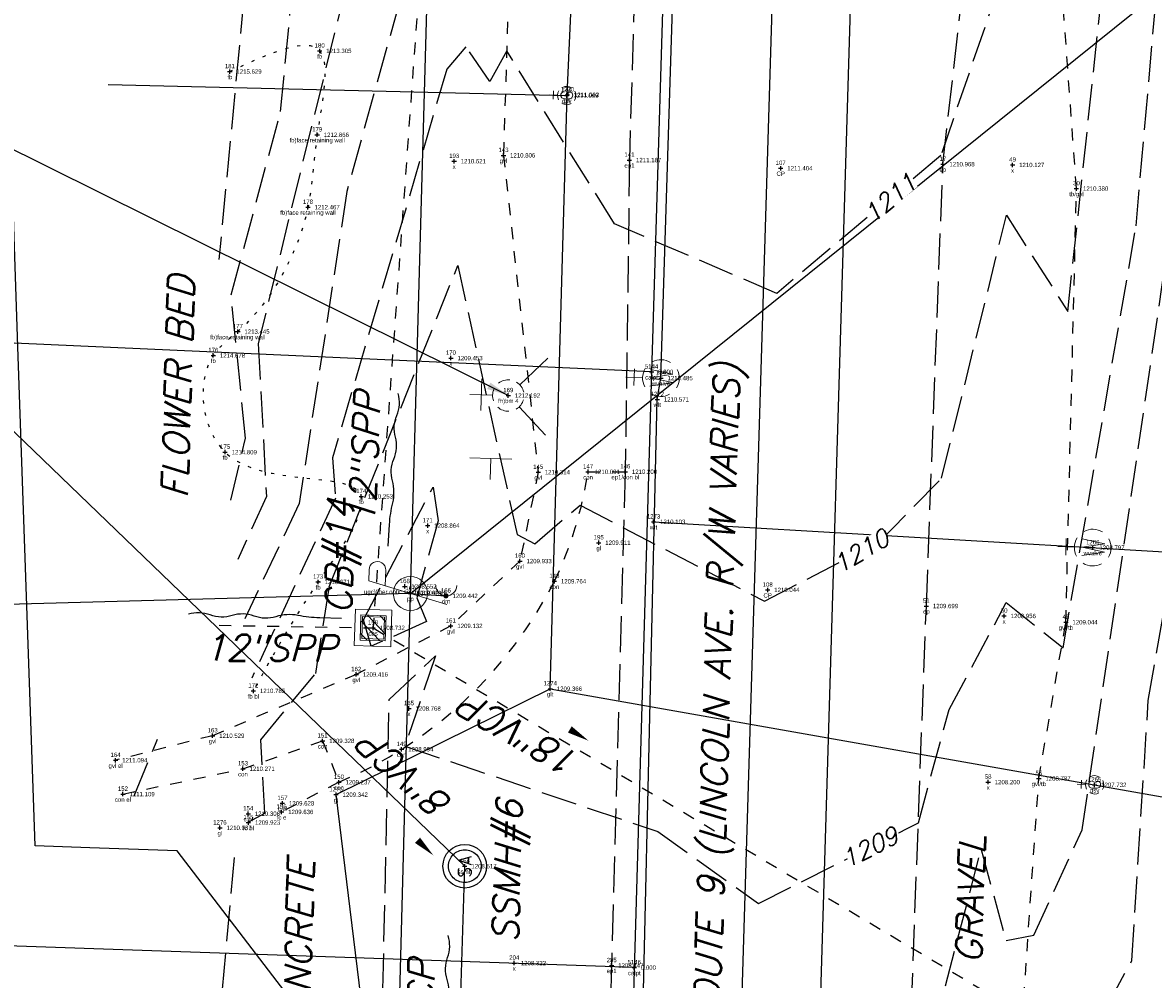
# Model space of a CAD drawing. Extents: x 2383805 to 2387584, y 226460 to 239380.
# Tile 44 of 49: x 2386860 to 2386963, y 228310 to 228397. Entities that reach past the tile are written whole.
import ezdxf
from ezdxf.enums import TextEntityAlignment as Align

# ---------------------------------------------------------------- set-up
doc = ezdxf.new("R2010")
doc.units = 0
doc.header["$LTSCALE"] = 20
doc.header["$MEASUREMENT"] = 0
doc.set_wipeout_variables(frame=1)
doc.header["$PDSIZE"] = 2
for name, pattern in [('cl20', [100, 5, -5, 80, -5, 5]), ('DGN Style 6', [6.093386, 0.003204, -1.281469, 2.242571, -1.281469, 0.003204, -1.281469]), ('drainage01', [1.6, 0.85, -0.75]), ('elecex', [0]), ('gasex', [0]), ('OhDOT_USTN1', [0.055, 0.014, -0.041]), ('OhDOT_USTN2', [0.11, 0.069, -0.041]), ('OhDOT_USTN3', [0.22, 0.165, -0.055]), ('OhDOT_USTN5', [0.11, 0.055, -0.055]), ('REDO_Drainage01', [1.6, 0.85, -0.75]), ('sanex', [0]), ('waterex', [0])]:
    doc.linetypes.add(name, pattern=pattern)
for name, color, linetype in [('DR_X_Cells', 151, 'OhDOT_USTN2'), ('DR_X_Storm_Sewer', 151, 'OhDOT_USTN5'), ('DR_X_Text', 7, 'Continuous'), ('DT_X_User_Label', 134, 'Continuous'), ('DV_X_Property_Line', 7, 'Continuous'), ('DV_X_Text', 7, 'Continuous'), ('PV_X_Driveway', 7, 'OhDOT_USTN5'), ('PV_X_EOP', 7, 'OhDOT_USTN3'), ('PV_X_Text', 7, 'Continuous'), ('PV_X_Walk', 120, 'OhDOT_USTN5'), ('RW_X_CL_20', 6, 'cl20'), ('RW_X_PARCEL', 6, 'Continuous'), ('SN_X_Public', 3, 'Continuous'), ('SV_X_Shot_Marker', 2, 'Continuous'), ('SV_X_Text', 7, 'Continuous'), ('SV_X_Text_Description', 7, 'Continuous'), ('SV_X_Text_Elevation', 7, 'Continuous'), ('SV_X_Text_Name', 7, 'Continuous'), ('UT_X_Electric', 1, 'elecex'), ('UT_X_Electric_Cells', 1, 'Continuous'), ('UT_X_Gas', 2, 'gasex'), ('UT_X_Gas_Cells', 2, 'Continuous'), ('UT_X_Misc_Cells', 7, 'Continuous'), ('UT_X_Sanitary_Cells', 3, 'Continuous'), ('UT_X_Sanitary_Line', 3, 'sanex'), ('UT_X_Sanitary_Text', 7, 'Continuous'), ('UT_X_Water', 133, 'waterex'), ('UT_X_Water_Cells', 133, 'Continuous'), ('VG_X_Flower_Bed', 3, 'OhDOT_USTN1'), ('VG_X_Text', 7, 'Continuous')]:
    doc.layers.add(name, color=color, linetype=linetype)
doc.layers.add('DT_X_Contour_Major', color=132, linetype='OhDOT_USTN3', transparency=0.5)
doc.layers.add('DT_X_Contour_Minor', color=136, linetype='OhDOT_USTN3', transparency=0.5)
doc.styles.add('PTXT', font='TXT')
doc.styles.add('SHR', font='simplex.shx', dxfattribs={"oblique": 15})
doc.styles.get("Standard").update_dxf_attribs({"font": 'arialbd.ttf'})
doc.dimstyles.get("Standard").update_dxf_attribs({"dimtxt": 0.18, "dimasz": 0.18, "dimexe": 0.18, "dimexo": 0.0625, "dimgap": 0.09, "dimtad": 0, "dimtih": 1, "dimtoh": 1, "dimdec": 4, "dimzin": 0, "dimdsep": 46, "dimtxsty": 'Standard', "dimcen": 0.09, "dimadec": 0, "dimazin": 0, "dimtfac": 1, "dimtdec": 4, "dimtofl": 0, "dimtmove": 0, "dimatfit": 3, "dimfxl": 1, "dimtolj": 1, "dimtzin": 0, "dimarcsym": 0})

# ---------------------------------------------------------------- blocks, each defined once
blk = doc.blocks.new('SPT9')
at = {"color": 0, "linetype": 'Continuous'}
for p, q in [((-0.5, 0), (0.5, 0)), ((0, -0.5), (0, 0.5))]:
    blk.add_line(p, q, dxfattribs=at)
blk = doc.blocks.new('CB22B-X')
at = {"layer": 'Defpoints', "color": 20, "linetype": 'REDO_Drainage01', "lineweight": 0}
blk.add_lwpolyline([(-1, 1), (1, 1), (1, -1), (-1, -1), (-1, 1)], close=True, dxfattribs=at)
at = {"layer": 'DR_X_Cells', "color": 151, "linetype": 'Continuous', "lineweight": 0}
for p, q in [((-1.15, -0.61), (0.61, 1.15)), ((-1.15, 0.52), (-0.52, 1.15)), ((-0.55, -1.15), (1.15, 0.55)), ((0.58, -1.15), (1.15, -0.58))]:
    blk.add_line(p, q, dxfattribs=at)
at = {"layer": 'DR_X_Cells', "color": 151, "linetype": 'REDO_Drainage01', "lineweight": 0}
blk.add_lwpolyline([(-1.67, 1.67), (1.67, 1.67), (1.67, -1.67), (-1.67, -1.67), (-1.67, 1.67)], close=True, dxfattribs=at)
at = {"layer": 'DR_X_Cells', "color": 151, "linetype": 'Continuous', "lineweight": 0, "flags": 128}
blk.add_lwpolyline([(-1.15, 1.15), (1.15, 1.15), (1.15, -1.15), (-1.15, -1.15), (-1.15, 1.15)], close=True, dxfattribs=at)
blk = doc.blocks.new('CBS_CATCH BASIN RECTANGLE')
blk.add_blockref('CB22B-X', (0, 0))
blk = doc.blocks.new('DM')
at = {"layer": 'UT_X_Misc_Cells', "linetype": 'Continuous', "lineweight": 0}
h = blk.add_hatch(color=2, dxfattribs=at)
edge = h.paths.add_edge_path()
edge.add_arc((0, 0), 0.01, 0, 360)
at = {"layer": 'UT_X_Misc_Cells', "color": 2, "linetype": 'Continuous', "lineweight": 0}
blk.add_arc((0.04, 0), 0.04, 90, 270, dxfattribs=at)
blk = doc.blocks.new('DM_GUY WIRE ANCHOR')
at = {"xscale": 12, "yscale": 12, "zscale": 12}
blk.add_blockref('DM', (0.001, 0), dxfattribs=at)
blk = doc.blocks.new('GV')
at = {"layer": 'UT_X_Gas_Cells', "color": 2, "linetype": 'Continuous', "lineweight": 0}
for p, q in [((0.0318, 0.1017), (-0.0318, 0.1017)), ((0, 0.07), (0, 0.1335))]:
    blk.add_line(p, q, dxfattribs=at)
at = {"layer": 'UT_X_Gas_Cells', "color": 2, "linetype": 'Continuous', "lineweight": 0, "flags": 128}
blk.add_lwpolyline([(0.0266, 0.0273), (0.0259, 0.0308), (0.0238, 0.0344), (0.0203, 0.0379), (0.0153, 0.0422), (0.0118, 0.0436), (0.0089, 0.0443), (0.0047, 0.045), (-0.0038, 0.045), (-0.0074, 0.0443), (-0.0095, 0.0436), (-0.0123, 0.0422), (-0.018, 0.0379), (-0.0215, 0.0329), (-0.0237, 0.0273), (-0.0251, 0.0195), (-0.0265, 0.0082), (-0.0265, -0.0067), (-0.0258, -0.0188), (-0.023, -0.028), (-0.0187, -0.0365), (-0.0152, -0.0393), (-0.0109, -0.0422), (-0.0031, -0.045), (0.0047, -0.045), (0.0125, -0.0436), (0.0153, -0.0422), (0.0181, -0.0407), (0.021, -0.0379), (0.0238, -0.0337), (0.0266, -0.0273), (0.0266, -0.0096), (0.0118, -0.0096)], dxfattribs=at)
at = {"layer": 'UT_X_Gas_Cells', "color": 2, "linetype": 'Continuous', "lineweight": 0, "extrusion": (0, 0, -1)}
blk.add_arc((0, 0), 0.07, 330.01836, 29.98164, dxfattribs=at)
at = {"layer": 'UT_X_Gas_Cells', "color": 2, "linetype": 'Continuous', "lineweight": 0}
for start, end in [(60.01836, 120.01574), (330.01836, 29.98164), (239.98426, 299.98164)]:
    blk.add_arc((0, 0), 0.07, start, end, dxfattribs=at)
blk = doc.blocks.new('GVALVE_GAS VALVE')
at = {"xscale": 12, "yscale": 12, "zscale": 12}
blk.add_blockref('GV', (0, 0), dxfattribs=at)
blk = doc.blocks.new('PP')
at = {"layer": 'UT_X_Electric_Cells', "color": 1, "linetype": 'Continuous', "lineweight": 0}
for p, q in [((0.0428, 0.16), (-0.0375, -0.14)), ((0.0428, 0.16), (0.0853, 0.16)), ((0.0257, 0.0963), (0.0853, 0.0963))]:
    blk.add_line(p, q, dxfattribs=at)
blk.add_circle((0, 0), 0.065, dxfattribs=at)
at = {"layer": 'UT_X_Electric_Cells', "color": 1, "linetype": 'Continuous', "lineweight": 0, "extrusion": (0, 0, -1)}
blk.add_arc((-0.086, 0.1281), 0.0319, 88.8767, 271.1233, dxfattribs=at)
blk = doc.blocks.new('SSMH')
at = {"layer": 'Defpoints', "color": 223, "linetype": 'Continuous', "extrusion": (1, 0, 0)}
blk.add_lwpolyline([(0.749, 0), (0.749, 0)], dxfattribs=at)
at = {"layer": 'Defpoints', "color": 151, "linetype": 'Continuous', "extrusion": (1, 0, 0)}
blk.add_lwpolyline([(0, 0), (0, 0)], dxfattribs=at)
at = {"layer": 'Defpoints', "color": 21, "linetype": 'Continuous', "extrusion": (1, 0, 0)}
for points in [[(0, 0), (0, 0)], [(-0.749, 0), (-0.749, 0)]]:
    blk.add_lwpolyline(points, dxfattribs=at)
at = {"layer": 'Defpoints', "color": 40, "linetype": 'Continuous', "extrusion": (1, 0, 0)}
blk.add_lwpolyline([(0, 0), (0, 0)], dxfattribs=at)
at = {"layer": 'Defpoints', "color": 61, "linetype": 'DGN Style 6'}
blk.add_circle((0, 0), 0.749, dxfattribs=at)
at = {"layer": 'Defpoints', "color": 20, "linetype": 'drainage01'}
blk.add_circle((0, 0), 0.749, dxfattribs=at)
at = {"layer": 'UT_X_Sanitary_Cells', "color": 3, "linetype": 'Continuous'}
for points in [[(-0.441, 0.219), (-0.45, 0.182)], [(-0.45, 0.153), (-0.441, 0.116)], [(-0.148, 0.276), (-0.191, 0.29)], [(-0.134, 0.267), (-0.148, 0.276)], [(-0.125, 0.257), (-0.134, 0.267)], [(0.078, -0.3), (0.267, 0.3)], [(-0.2, -0.295), (-0.243, -0.3)], [(-0.153, -0.271), (-0.167, -0.281)], [(-0.139, -0.257), (-0.153, -0.271)], [(-0.12, -0.224), (-0.129, -0.243)], [(-0.12, -0.078), (-0.11, -0.097)], [(-0.11, -0.201), (-0.12, -0.224)], [(-0.11, -0.097), (-0.101, -0.125)], [(-0.101, -0.153), (-0.106, -0.182)]]:
    blk.add_lwpolyline(points, dxfattribs=at)
at = {"layer": 'UT_X_Sanitary_Cells', "color": 3, "linetype": 'Continuous', "extrusion": (1, 0, 0)}
for points, elevation in [([(0.182, 0), (0.153, 0)], -0.45), ([(-0.125, 0), (-0.153, 0)], -0.101)]:
    blk.add_lwpolyline(points, dxfattribs=dict(at, elevation=elevation))
at = {"layer": 'UT_X_Sanitary_Cells', "color": 3, "linetype": 'Continuous', "extrusion": (0.752215, -0.658917, 0), "elevation": -0.476}
blk.add_lwpolyline([(-0.075, 0), (-0.125, 0)], dxfattribs=at)
at = {"layer": 'UT_X_Sanitary_Cells', "color": 3, "linetype": 'Continuous', "extrusion": (-0.658091, -0.752938, 0), "elevation": 0.203}
blk.add_lwpolyline([(-0.408, 0), (-0.358, 0)], dxfattribs=at)
at = {"layer": 'UT_X_Sanitary_Cells', "color": 3, "linetype": 'Continuous', "extrusion": (-0.479112, 0.877754, 0), "elevation": 0.421}
blk.add_lwpolyline([(0.176, 0), (0.235, 0)], dxfattribs=at)
at = {"layer": 'UT_X_Sanitary_Cells', "color": 3, "linetype": 'Continuous', "extrusion": (-0.4788, -0.877924, 0), "elevation": 0.12}
blk.add_lwpolyline([(-0.393, 0), (-0.098, 0)], dxfattribs=at)
at = {"layer": 'UT_X_Sanitary_Cells', "color": 3, "linetype": 'Continuous', "extrusion": (0.225284, -0.974293, 0), "elevation": -0.358}
blk.add_lwpolyline([(-0.219, 0), (-0.282, 0)], dxfattribs=at)
at = {"layer": 'UT_X_Sanitary_Cells', "color": 3, "linetype": 'Continuous', "extrusion": (0, 1, 0)}
for points, elevation in [([(0.28, 0), (0.294, 0)], 0.3), ([(0.243, 0), (0.28, 0)], 0.3), ([(0.243, 0), (0.309, 0)], -0.3), ([(-0.404, 0), (-0.125, 0)], -0.158)]:
    blk.add_lwpolyline(points, dxfattribs=dict(at, elevation=elevation))
at = {"layer": 'UT_X_Sanitary_Cells', "color": 3, "linetype": 'Continuous', "extrusion": (-0.178763, -0.983892, 0), "elevation": -0.251}
blk.add_lwpolyline([(-0.239, 0), (-0.292, 0)], dxfattribs=at)
at = {"layer": 'UT_X_Sanitary_Cells', "color": 3, "linetype": 'Continuous', "extrusion": (0.95593, 0.293594, 0), "elevation": 0.343}
blk.add_lwpolyline([(0.208, 0), (-0.419, 0)], dxfattribs=at)
at = {"layer": 'UT_X_Sanitary_Cells', "color": 3, "linetype": 'Continuous', "extrusion": (0.6, 0.8, 0), "elevation": -0.453}
blk.add_lwpolyline([(0.176, 0), (0.223, 0)], dxfattribs=at)
at = {"layer": 'UT_X_Sanitary_Cells', "color": 3, "linetype": 'Continuous', "extrusion": (-0.474288, -0.88037, 0), "elevation": 0.422}
blk.add_lwpolyline([(-0.171, 0), (-0.241, 0)], dxfattribs=at)
at = {"layer": 'UT_X_Sanitary_Cells', "color": 3, "linetype": 'Continuous', "extrusion": (-0.217109, -0.976147, 0), "elevation": 0.359}
blk.add_lwpolyline([(-0.236, 0), (-0.28, 0)], dxfattribs=at)
at = {"layer": 'UT_X_Sanitary_Cells', "color": 3, "linetype": 'Continuous', "extrusion": (-0.314752, 0.949174, 0), "elevation": -0.217}
blk.add_lwpolyline([(0.268, 0), (0.283, 0)], dxfattribs=at)
at = {"layer": 'UT_X_Sanitary_Cells', "color": 3, "linetype": 'Continuous', "extrusion": (0.447214, -0.894427, 0), "elevation": 0.176}
blk.add_lwpolyline([(-0.275, 0), (-0.296, 0)], dxfattribs=at)
at = {"layer": 'UT_X_Sanitary_Cells', "color": 3, "linetype": 'Continuous', "extrusion": (0.625286, 0.780396, 0), "elevation": -0.136}
blk.add_lwpolyline([(0.075, 0), (0.045, 0)], dxfattribs=at)
at = {"layer": 'UT_X_Sanitary_Cells', "color": 3, "linetype": 'Continuous', "extrusion": (0.831387, -0.555694, 0), "elevation": 0.028}
blk.add_lwpolyline([(-0.274, 0), (-0.291, 0)], dxfattribs=at)
at = {"layer": 'UT_X_Sanitary_Cells', "color": 3, "linetype": 'Continuous', "extrusion": (0.969699, -0.244304, 0), "elevation": -0.058}
blk.add_lwpolyline([(-0.202, 0), (-0.221, 0)], dxfattribs=at)
at = {"layer": 'UT_X_Sanitary_Cells', "linetype": 'Continuous'}
blk.add_circle((0, 0), 0.999, dxfattribs=at)
blk = doc.blocks.new('WGV')
at = {"layer": 'UT_X_Water_Cells', "color": 133, "linetype": 'Continuous', "lineweight": 0}
for p, q in [((0, 0.07), (0, 0.1336)), ((0.0318, 0.1018), (-0.0318, 0.1018))]:
    blk.add_line(p, q, dxfattribs=at)
at = {"layer": 'UT_X_Water_Cells', "color": 133, "linetype": 'Continuous', "lineweight": 0, "flags": 128}
blk.add_lwpolyline([(-0.0318, 0.041), (-0.0159, -0.0452), (0, 0.041), (0.016, -0.0452), (0.0318, 0.041)], dxfattribs=at)
at = {"layer": 'UT_X_Water_Cells', "color": 133, "linetype": 'Continuous', "lineweight": 0}
for start, end in [(60.0184, 120.0157), (330.0184, 29.9816), (239.9843, 299.9816)]:
    blk.add_arc((0, 0.0001), 0.07, start, end, dxfattribs=at)
at = {"layer": 'UT_X_Water_Cells', "color": 133, "linetype": 'Continuous', "lineweight": 0, "extrusion": (0, 0, -1)}
blk.add_arc((0, 0.0001), 0.07, 330.0184, 29.9816, dxfattribs=at)
blk = doc.blocks.new('SGN1P')
at = {"layer": 'SN_X_Public', "color": 3, "linetype": 'Continuous', "lineweight": 0}
for p, q in [((0, 0.08), (0, -0.08)), ((0, 0), (-0.08, 0))]:
    blk.add_line(p, q, dxfattribs=at)
blk = doc.blocks.new('SIGNPB_PUBLIC SIGN')
at = {"xscale": 12, "yscale": 12, "zscale": 12}
blk.add_blockref('SGN1P', (0, 0), dxfattribs=at)
blk = doc.blocks.new('FH')
at = {"layer": 'UT_X_Water_Cells', "color": 133, "linetype": 'Continuous', "lineweight": 0}
for p, q in [((-0.0001, 0.0602), (-0.0001, 0.1462)), ((0.0599, 0.1032), (-0.0601, 0.1032)), ((-0.0423, -0.0424), (-0.1463, -0.1463)), ((0.0423, -0.0424), (0.1462, -0.1463))]:
    blk.add_line(p, q, dxfattribs=at)
for start, end in [(68.1395, 112.038), (140.021, 184.0629), (356.0165, 39.9889), (211.8788, 255.8479), (283.8239, 329.9097)]:
    blk.add_arc((0, 0), 0.06, start, end, dxfattribs=at)
blk = doc.blocks.new('FH_FIRE HYDRANT')
at = {"xscale": 12, "yscale": 12, "zscale": 12}
blk.add_blockref('FH', (0, 0), dxfattribs=at)

msp = doc.modelspace()

# ---------------------------------------------------------------- linework, layer by layer
at = {"layer": 'DR_X_Storm_Sewer'}
for p, q in [((2386901.35, 228470.16), (2386892.18, 228342.01)), ((2386878.1, 228342.25), (2386892.18, 228342.01)), ((2386892.18, 228342.01), (2387001.08, 228277.28))]:
    msp.add_line(p, q, dxfattribs=at)
at = {"layer": 'DR_X_Text'}
for points, format in [([(2386893.55, 228349.47), (2386893.68, 228351.47, -0.041595), (2386893.98, 228353.45, 0.125362), (2386893.95, 228355.46, -0.167832), (2386894.08, 228357.45, 0.167832), (2386894.22, 228359.45, -0.167832), (2386894.35, 228361.44, 0.167832), (2386894.48, 228363.44, 0.167832)], "xyb"), ([(2386889.3, 228342.87), (2386887.3, 228342.93, -0.041595), (2386885.31, 228343.15, 0.125362), (2386883.3, 228343.03, -0.167832), (2386881.3, 228343.09, 0.167832), (2386879.3, 228343.14, -0.167832), (2386877.3, 228343.19, 0.167832), (2386875.3, 228343.25, 0.167832)], "xyb"), ([(2386911.87, 228331.69, 0, 0.667, 0), (2386910.16, 228332.72, 0, 0, -0.041595), (2386908.53, 228333.9, 0, 0, 0.125362), (2386906.74, 228334.8, 0, 0, -0.167832), (2386905.03, 228335.84, 0, 0, 0.167832), (2386903.32, 228336.87, 0, 0, -0.167832), (2386901.61, 228337.91, 0, 0, -0.167832)], "xyseb")]:
    msp.add_lwpolyline(points, format=format, dxfattribs=at)
at = {"layer": 'DT_X_Contour_Major'}
for points, elevation in [([(2386879.27, 228492.26), (2386881.49, 228477.78), (2386887.46, 228476.74), (2386887.02, 228455.39), (2386883.25, 228420.4), (2386884.04, 228417.41), (2386881.64, 228412.8), (2386878.09, 228375.71)], 1215), ([(2386880.82, 228324.28), (2386882.3, 228325.08), (2386881.93, 228331.78), (2386886.94, 228337.85), (2386888.17, 228345.77), (2386899.92, 228375.14), (2386905.34, 228350.56), (2386906.96, 228349.71), (2386911.1, 228353.23), (2386927.95, 228344.45), (2386938.53, 228349.95), (2386944.14, 228355.69), (2386950.06, 228379.74), (2386955.67, 228370.94), (2386961.8, 228428.33), (2386966.45, 228443.16), (2386982.85, 228452.72), (2387008.88, 228461.33)], 1210), ([(2386879.49, 228321.02), (2386877.78, 228302.14), (2386881.1, 228300.3), (2386873.87, 228297.52)], 1210)]:
    msp.add_lwpolyline(points, dxfattribs=dict(at, elevation=elevation))
at = {"layer": 'DT_X_Contour_Minor'}
for points, elevation in [([(2386879.18, 228353.69), (2386880.53, 228359.35), (2386879.21, 228372.45), (2386883.73, 228389.24), (2386885.06, 228402.9), (2386889.72, 228417.3), (2386888.56, 228419.33), (2386889.17, 228427.35), (2386897.7, 228457.7), (2386891.96, 228475.47), (2386894.49, 228489.96), (2386893.81, 228512.03), (2386895.01, 228512.4)], 1214), ([(2387009.91, 228477.98), (2386997.37, 228476.52), (2386983.58, 228471.75), (2386938.77, 228444.24), (2386931.69, 228438.27), (2386920.73, 228442.18), (2386915.8, 228447.58), (2386913.22, 228447.24), (2386908.05, 228457.92), (2386893.89, 228417.8), (2386881.69, 228368.02), (2386882.43, 228354.03), (2386879.82, 228348.27)], 1213), ([(2387009.57, 228472.43), (2386987.59, 228469.36), (2386972.25, 228460.3), (2386965.08, 228453.03), (2386956.44, 228429.33), (2386947.38, 228419.21), (2386929.61, 228404.11), (2386917.16, 228411.35), (2386906.26, 228431.66), (2386901.41, 228417.76), (2386899.31, 228416.3), (2386889.78, 228381.9), (2386885.43, 228353.39), (2386880.46, 228342.84)], 1212), ([(2387009.22, 228466.88), (2386997.11, 228465.54), (2386982.37, 228459.9), (2386966.98, 228449.79), (2386961.35, 228437.01), (2386956.37, 228414.09), (2386955.23, 228399.82), (2386953.02, 228403.25), (2386949.5, 228401.07), (2386944.05, 228385.19), (2386929.08, 228372.59), (2386914.24, 228378.95), (2386904.39, 228394.77), (2386902.86, 228391.97), (2386900.67, 228395.15), (2386898.92, 228393.09), (2386888.46, 228357.56), (2386888.75, 228353.86), (2386881.1, 228337.42)], 1211), ([(2386872.53, 228207.26), (2386884.37, 228212.45), (2386889.68, 228246.6), (2386897.72, 228272.96), (2386893.96, 228283.53), (2386904.36, 228302.55), (2386912.19, 228299.81), (2386926.54, 228289.97), (2386941.14, 228296.5), (2386947.75, 228321.76), (2386950.02, 228313.43), (2386952.55, 228313.91), (2386956.99, 228323.55), (2386969.3, 228407.53), (2386972.6, 228421.76), (2386971.58, 228433.36), (2386978.61, 228434.87), (2386982.16, 228448.57), (2386996.06, 228453.72), (2387005.29, 228447.77)], 1208), ([(2386874.96, 228202.09), (2386885.65, 228207.71), (2386888.47, 228213.3), (2386893.05, 228240.86), (2386906.35, 228275.64), (2386926.82, 228264.15), (2386940.18, 228270.37), (2386947.7, 228293.77), (2386950.87, 228292.09), (2386961.53, 228311.6), (2386963.02, 228335.37), (2386970.23, 228376.33), (2386973.48, 228407.04), (2386979.55, 228427.68), (2386982.7, 228429.84), (2386980.96, 228432.32), (2386984.08, 228448.42), (2386989.76, 228449.74), (2387003.28, 228440.8)], 1207), ([(2386892.99, 228304.55), (2386893.65, 228335.46), (2386897.89, 228339.45), (2386895.08, 228331.19), (2386918.19, 228323.39), (2386927.41, 228316.8), (2386942.01, 228324.19), (2386944.82, 228334.54), (2386950.04, 228344.32), (2386955.24, 228340.19), (2386961.91, 228378.78), (2386966.94, 228436.18), (2386968.38, 228439.32), (2386978.58, 228443.15)], 1209), ([(2386870.35, 228326.65), (2386872.48, 228331.84)], 1211)]:
    msp.add_lwpolyline(points, dxfattribs=dict(at, elevation=elevation))
at = {"layer": 'DT_X_Contour_Minor', "elevation": 1209}
msp.add_lwpolyline([(2386898.12, 228351.81), (2386896.17, 228344.75), (2386897.06, 228342.58), (2386892.01, 228340.33), (2386891.31, 228342.74), (2386897.66, 228354.89), (2386898.12, 228351.81)], close=True, dxfattribs=at)
at = {"layer": 'DV_X_Property_Line'}
for p, q in [((2386925.53, 228056.77), (2386936.96, 228436.47)), ((2386917.63, 228365.42), (2386912.66, 228193.96)), ((2386916.05, 228310.95), (2386771.31, 228315.94))]:
    msp.add_line(p, q, dxfattribs=at)
at = {"layer": 'DV_X_Text', "elevation": 1234.64}
msp.add_lwpolyline([(2386845.34, 228554.36), (2386923.34, 228553.33), (2386917.63, 228365.42), (2386719.83, 228374.32), (2386718.78, 228340.03), (2386640.67, 228343.55), (2386652.47, 228317.33), (2386643.09, 228313.39), (2386665.96, 228247.52), (2386618.34, 228240.65), (2386607.46, 228272.12), (2386557.32, 228390.38), (2386520.56, 228429.49)], dxfattribs=at)
at = {"layer": 'PV_X_Driveway'}
for points in [[(2386908.1, 228458.61), (2386905.05, 228417.22), (2386904.1, 228385.22), (2386907.27, 228356.25), (2386905.6, 228348.12), (2386899.28, 228342.19), (2386890.64, 228337.75), (2386877.52, 228332.15), (2386868.65, 228329.91)], [(2386958.23, 228200.63), (2386949.81, 228207.37), (2386947.66, 228214.98), (2386948.52, 228253.48), (2386950.89, 228297.1), (2386953.02, 228328.24), (2386955.49, 228342.53), (2386956.46, 228382.18), (2386954.06, 228415.36), (2386948.48, 228416.33)], [(2386911.83, 228356.28), (2386915.23, 228356.29)]]:
    msp.add_lwpolyline(points, dxfattribs=at)
msp.add_lwpolyline([(2386911.83, 228356.28, -0.073266), (2386908.75, 228346.27, -0.176684), (2386889.06, 228327.9), (2386883.82, 228325.18)], format="xyb", dxfattribs=at)
at = {"layer": 'PV_X_EOP'}
msp.add_lwpolyline([(2386919.63, 228534.49), (2386918.82, 228491.94), (2386917.45, 228449.07), (2386915.61, 228384.79), (2386915.23, 228356.29), (2386913.98, 228311.14), (2386912.77, 228268.11), (2386912.15, 228251.63), (2386911.46, 228226.57), (2386911.08, 228198.42), (2386908.79, 228150.5), (2386906.65, 228115.62), (2386905.3, 228085.02), (2386904.79, 228042.54), (2386903.88, 228002.52), (2386903.31, 227982.91), (2386901.68, 227936.55)], dxfattribs=at)
msp.add_lwpolyline([(2386931.43, 227957.67), (2386932.18, 227988.35), (2386932.61, 228011.76), (2386934.05, 228058.02), (2386935.08, 228094.72), (2386936.18, 228133.41), (2386936.19, 228146.5), (2386937.5, 228215.47), (2386939.66, 228253.72), (2386941.05, 228298.36), (2386942.74, 228344.01), (2386944.25, 228384.41), (2386947.93, 228416.6, -0.054613), (2386962.2, 228461.54, -0.274647), (2387010.33, 228488.52)], format="xyb", dxfattribs=at)
at = {"layer": 'PV_X_Walk'}
msp.add_lwpolyline([(2386869.32, 228326.81), (2386880.29, 228329.13), (2386887.57, 228331.68), (2386889.06, 228327.9)], dxfattribs=at)
at = {"layer": 'RW_X_CL_20', "color": 3}
msp.add_line((2386881.14, 226843.48), (2386933.38, 228553.2), dxfattribs=at)
at = {"layer": 'RW_X_PARCEL'}
msp.add_lwpolyline([(2386894.95, 228278.06), (2386886.8, 228305.27), (2386874.29, 228321.63), (2386866.29, 228321.91), (2386861.29, 228322.08), (2386859.73, 228367.72), (2386858.79, 228395.16), (2386855.57, 228489.06), (2386855.02, 228505.24), (2386845.34, 228554.36)], dxfattribs=at)
at = {"layer": 'SV_X_Shot_Marker'}
for p in [(2386887.3, 228394.77, 1213.31), (2386879.09, 228392.88, 1215.63), (2386909.88, 228390.69, 1211.07), (2386909.93, 228390.76, 1211.06), (2386887.07, 228387.1, 1212.87), (2386899.59, 228384.68, 1210.62), (2386904.1, 228385.22, 1210.81), (2386915.61, 228384.79, 1211.19), (2386929.43, 228384.04, 1211.4), (2386944.25, 228384.41, 1210.97), (2386950.62, 228384.34, 1210.13), (2386956.46, 228382.18, 1210.38), (2386886.23, 228380.48, 1212.47), (2386879.82, 228369.1, 1213.44), (2386877.58, 228366.92, 1214.68), (2386899.29, 228366.68, 1209.45), (2386917.63, 228365.42), (2386918.49, 228364.85, 1210.48), (2386904.54, 228363.26, 1212.19), (2386918.15, 228362.9, 1210.57), (2386878.66, 228358.08, 1214.81), (2386907.27, 228356.25, 1210.31), (2386911.83, 228356.28, 1210.09), (2386915.23, 228356.29, 1210.2), (2386891.1, 228354.03, 1210.25), (2386897.17, 228351.36, 1208.86), (2386917.81, 228351.71, 1210.1), (2386912.8, 228349.8, 1209.91), (2386957.95, 228349.35, 1208.8), (2386905.6, 228348.12, 1209.93), (2386887.16, 228346.21, 1210.27), (2386908.75, 228346.27, 1209.76), (2386895.08, 228345.8, 1208.55), (2386895.59, 228345.16, 1208.96), (2386928.24, 228345.48, 1210.04), (2386898.84, 228344.94, 1209.44), (2386942.74, 228344.01, 1209.7), (2386949.85, 228343.1, 1208.96), (2386899.28, 228342.19, 1209.13), (2386955.49, 228342.53, 1209.04), (2386892.18, 228342.01, 1208.73), (2386890.64, 228337.75, 1209.42), (2386881.24, 228336.25, 1210.79), (2386908.37, 228336.45, 1209.37), (2386895.46, 228334.64, 1208.77), (2386877.52, 228332.15, 1210.53), (2386887.57, 228331.68, 1209.33), (2386894.79, 228330.91, 1208.99), (2386868.65, 228329.91, 1211.09), (2386880.29, 228329.13, 1210.27), (2386889.06, 228327.9, 1209.24), (2386948.39, 228327.91, 1208.2), (2386953.02, 228328.24, 1208.79), (2386958.12, 228327.66, 1207.73), (2386869.32, 228326.81, 1211.11), (2386888.8, 228326.76, 1209.34), (2386883.9, 228325.97, 1209.63), (2386880.77, 228325.02, 1210.31), (2386883.82, 228325.18, 1209.64), (2386878.18, 228323.73, 1210.04), (2386880.79, 228324.21, 1209.92), (2386900.56, 228320.22, 1208.52), (2386905.08, 228311.36, 1208.32), (2386913.98, 228311.14, 1208.45), (2386916.05, 228310.95)]:
    msp.add_point(p, dxfattribs=at)
at = {"layer": 'UT_X_Electric'}
for q in [(2386901.14, 228544.06), (2387019.91, 228445.19)]:
    msp.add_line((2386895.59, 228345.16), q, dxfattribs=at)
msp.add_lwpolyline([(2386950.29, 227865.72), (2386884.33, 227926.63), (2386884.15, 228015.55), (2386889.17, 228152.84), (2386893.32, 228259.39), (2386895.59, 228345.16), (2386690.07, 228339.55)], dxfattribs=at)
at = {"layer": 'UT_X_Electric_Cells'}
msp.add_line((2386895.59, 228345.16), (2386898.84, 228344.94), dxfattribs=at)
at = {"layer": 'UT_X_Gas'}
for points in [[(2386916.94, 227409.77), (2386923.41, 227588.03), (2386921.22, 227663.68), (2386889.8, 227664.52), (2386889.74, 227692.21), (2386892.17, 227791.41), (2386893.93, 227848.7), (2386895.88, 227935.14), (2386896.79, 227978.35), (2386895.75, 227994.96), (2386895.64, 228001.82), (2386892.23, 228028.46), (2386891.09, 228085.02), (2386889.82, 228117.56), (2386890.9, 228148.98), (2386895.18, 228216.93), (2386894.99, 228254.95), (2386895.61, 228271.13), (2386888.8, 228326.76), (2386908.37, 228336.45), (2386909.93, 228390.76), (2386912.85, 228455.7), (2386916.12, 228576.57)], [(2386867.97, 228391.69), (2386909.88, 228390.69)], [(2386908.37, 228336.45), (2387020.54, 228316.63)]]:
    msp.add_lwpolyline(points, dxfattribs=at)
at = {"layer": 'UT_X_Sanitary_Line'}
for points in [[(2386900.56, 228320.22), (2386819.2, 228398.66)], [(2386832.37, 227243.57), (2386881.96, 227254.98), (2386872.77, 227807.03), (2386885.25, 227972.02), (2386896.53, 228189.89), (2386900.56, 228320.22)]]:
    msp.add_lwpolyline(points, dxfattribs=at)
at = {"layer": 'UT_X_Sanitary_Text'}
for points, format in [([(2386897.69, 228321.21, 0, 0.667, 0), (2386896.24, 228322.59, 0, 0, -0.041595), (2386894.9, 228324.08, 0, 0, 0.125362), (2386893.33, 228325.34, 0, 0, -0.167832), (2386891.88, 228326.71, 0, 0, 0.167832), (2386890.43, 228328.09, 0, 0, -0.167832), (2386888.98, 228329.47, 0, 0, -0.167832)], "xyseb"), ([(2386898.72, 228299.87), (2386898.77, 228301.87, -0.041595), (2386898.98, 228303.86, 0.125362), (2386898.86, 228305.87, -0.167832), (2386898.9, 228307.87, 0.167832), (2386898.95, 228309.87, -0.167832), (2386898.99, 228311.87, 0.167832), (2386899.04, 228313.87, 0.167832)], "xyb")]:
    msp.add_lwpolyline(points, format=format, dxfattribs=at)
at = {"layer": 'UT_X_Water'}
for points in [[(2386888.3, 227204.2), (2386891.45, 227317.03), (2386892.9, 227357.99), (2386893.99, 227413.83), (2386898.2, 227601.78), (2386903.36, 227821.93), (2386909.01, 227984.95), (2386909.14, 227987.42), (2386909.55, 228007.46), (2386910.79, 228052.37), (2386910.91, 228053.54), (2386918.15, 228362.9), (2386918.49, 228364.85), (2386920.94, 228444.6), (2386924.42, 228561.37)], [(2386917.81, 228351.71), (2387013.21, 228346.1)]]:
    msp.add_lwpolyline(points, dxfattribs=at)
at = {"layer": 'VG_X_Flower_Bed'}
msp.add_spline([(2386879.09, 228392.88, 1215.63), (2386887.3, 228394.77, 1213.31), (2386887.07, 228387.1, 1212.87), (2386886.23, 228380.48, 1212.47), (2386879.82, 228369.1, 1213.44), (2386877.58, 228366.92, 1214.68), (2386878.66, 228358.08, 1214.81), (2386891.1, 228354.03, 1210.25), (2386887.16, 228346.21, 1210.27), (2386881.24, 228336.25, 1210.79)], degree=3, dxfattribs=at)

# ---------------------------------------------------------------- block references
at = {"layer": 'DR_X_Cells', "rotation": 88.23333334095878}
msp.add_blockref('CBS_CATCH BASIN RECTANGLE', (2386892.18, 228342.01, 1208.73), dxfattribs=at)
at = {"layer": 'SN_X_Public', "xscale": 2, "yscale": 2, "zscale": 2, "rotation": 88.23333334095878}
msp.add_blockref('SIGNPB_PUBLIC SIGN', (2386902.93, 228357.5), dxfattribs=at)
at = {"layer": 'SV_X_Shot_Marker', "xscale": 0.4, "yscale": 0.4, "zscale": 0.4}
for p in [(2386887.3, 228394.77, 1213.31), (2386879.09, 228392.88, 1215.63), (2386909.88, 228390.69, 1211.07), (2386909.93, 228390.76, 1211.06), (2386887.07, 228387.1, 1212.87), (2386899.59, 228384.68, 1210.62), (2386904.1, 228385.22, 1210.81), (2386915.61, 228384.79, 1211.19), (2386944.25, 228384.41, 1210.97), (2386950.62, 228384.34, 1210.13), (2386929.43, 228384.04, 1211.4), (2386956.46, 228382.18, 1210.38), (2386886.23, 228380.48, 1212.47), (2386879.82, 228369.1, 1213.44), (2386877.58, 228366.92, 1214.68), (2386899.29, 228366.68, 1209.45), (2386917.63, 228365.42), (2386918.49, 228364.85, 1210.48), (2386904.54, 228363.26, 1212.19), (2386918.15, 228362.9, 1210.57), (2386878.66, 228358.08, 1214.81), (2386907.27, 228356.25, 1210.31), (2386911.83, 228356.28, 1210.09), (2386915.23, 228356.29, 1210.2), (2386891.1, 228354.03, 1210.25), (2386897.17, 228351.36, 1208.86), (2386917.81, 228351.71, 1210.1), (2386912.8, 228349.8, 1209.91), (2386957.95, 228349.35, 1208.8), (2386905.6, 228348.12, 1209.93), (2386887.16, 228346.21, 1210.27), (2386908.75, 228346.27, 1209.76), (2386895.08, 228345.8, 1208.55), (2386895.59, 228345.16, 1208.96), (2386928.24, 228345.48, 1210.04), (2386898.84, 228344.94, 1209.44), (2386942.74, 228344.01, 1209.7), (2386949.85, 228343.1, 1208.96), (2386892.18, 228342.01, 1208.73), (2386899.28, 228342.19, 1209.13), (2386955.49, 228342.53, 1209.04), (2386890.64, 228337.75, 1209.42), (2386881.24, 228336.25, 1210.79), (2386908.37, 228336.45, 1209.37), (2386895.46, 228334.64, 1208.77), (2386877.52, 228332.15, 1210.53), (2386887.57, 228331.68, 1209.33), (2386894.79, 228330.91, 1208.99), (2386868.65, 228329.91, 1211.09), (2386880.29, 228329.13, 1210.27), (2386889.06, 228327.9, 1209.24), (2386948.39, 228327.91, 1208.2), (2386953.02, 228328.24, 1208.79), (2386958.12, 228327.66, 1207.73), (2386869.32, 228326.81, 1211.11), (2386888.8, 228326.76, 1209.34), (2386883.9, 228325.97, 1209.63), (2386880.77, 228325.02, 1210.31), (2386883.82, 228325.18, 1209.64), (2386878.18, 228323.73, 1210.04), (2386880.79, 228324.21, 1209.92), (2386900.56, 228320.22, 1208.52), (2386905.08, 228311.36, 1208.32), (2386913.98, 228311.14, 1208.45), (2386916.05, 228310.95)]:
    msp.add_blockref('SPT9', p, dxfattribs=at)
at = {"layer": 'UT_X_Electric_Cells', "rotation": 88.23333334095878}
for name, p, xscale, yscale, zscale in [('PP', (2386895.59, 228345.16, 1208.96), 24, 24, 24), ('DM_GUY WIRE ANCHOR', (2386898.84, 228344.94, 1209.44), 2, 2, 2)]:
    msp.add_blockref(name, p, dxfattribs=dict(at, xscale=xscale, yscale=yscale, zscale=zscale))
at = {"layer": 'UT_X_Gas_Cells', "rotation": 88.23333334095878}
for p in [(2386909.88, 228390.69, 1211.07), (2386958.12, 228327.66, 1207.73)]:
    msp.add_blockref('GVALVE_GAS VALVE', p, dxfattribs=at)
at = {"layer": 'UT_X_Sanitary_Cells', "xscale": 2, "yscale": 2, "zscale": 2, "rotation": 88.23333334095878}
msp.add_blockref('SSMH', (2386900.56, 228320.22, 1208.52), dxfattribs=at)
at = {"layer": 'UT_X_Water_Cells', "rotation": 88.23333334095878}
for name, p, xscale, yscale, zscale in [('FH_FIRE HYDRANT', (2386904.54, 228363.26, 1212.19), 2, 2, 2), ('WGV', (2386918.49, 228364.85, 1210.48), 24, 24, 24), ('WGV', (2386957.95, 228349.35, 1208.8), 24, 24, 24)]:
    msp.add_blockref(name, p, dxfattribs=dict(at, xscale=xscale, yscale=yscale, zscale=zscale))

# ---------------------------------------------------------------- texts
at = {"layer": 'DR_X_Text', "style": 'SHR', "oblique": 15}
for s, rotation, p in [('12"SPP', 87.2422, (2386892.31, 228351.41)), ('CB#14', 89.0881, (2386890.21, 228343.29)), ('12"SPP', 359.5548, (2386876.69, 228339.03)), ('18"VCP', 149.8759, (2386911.41, 228330.22))]:
    msp.add_text(s, height=2.4, rotation=rotation, dxfattribs=at).set_placement(p)
at = {"layer": 'DV_X_Text', "insert": (2386922.21, 228330.44), "char_height": 2.4, "attachment_point": 2, "rotation": 88.2333, "style": 'SHR'}
msp.add_mtext_dynamic_manual_height_columns('\\A1;STATE ROUTE 9 (LINCOLN AVE. R/W VARIES)', width=87.4587, gutter_width=12, heights=[0], dxfattribs=at)
at = {"layer": 'PV_X_Text', "char_height": 2.4, "attachment_point": 1, "rotation": 88.2333, "style": 'SHR'}
for s, width, insert in [('GRAVEL', 13.6935, (2386945.39, 228311.39)), ('CONCRETE', 44.2227, (2386883.91, 228304.31))]:
    msp.add_mtext_dynamic_manual_height_columns(s, width=width, gutter_width=12, heights=[0], dxfattribs=dict(at, insert=insert))
at = {"layer": 'SV_X_Text_Description', "style": 'PTXT'}
for s, p in [('fb', (2386887.3, 228394.07, 1213.31)), ('fb', (2386879.09, 228392.18, 1215.63)), ('gsv', (2386909.88, 228389.99, 1211.07)), ('glt', (2386909.93, 228390.06, 1211.06)), ('fb)face retaining wall', (2386887.07, 228386.4, 1212.87)), ('gvl', (2386904.1, 228384.52, 1210.81)), ('ep1', (2386915.61, 228384.09, 1211.19)), ('x', (2386899.59, 228383.98, 1210.62)), ('CP', (2386929.43, 228383.34, 1211.4)), ('ep', (2386944.25, 228383.71, 1210.97)), ('x', (2386950.62, 228383.64, 1210.13)), ('tb/gvl', (2386956.46, 228381.48, 1210.38)), ('fb)face retaining wall', (2386886.23, 228379.78, 1212.47)), ('fb)face retaining wall', (2386879.82, 228368.4, 1213.44)), ('fb', (2386877.58, 228366.22, 1214.68)), ('x', (2386899.29, 228365.98, 1209.45)), ('calpt', (2386917.63, 228364.72)), ('wvalve', (2386918.49, 228364.15, 1210.48)), ('fh)bm 4', (2386904.54, 228362.56, 1212.19)), ('wlt', (2386918.15, 228362.2, 1210.57)), ('fb', (2386878.66, 228357.38, 1214.81)), ('gvl', (2386907.27, 228355.55, 1210.31)), ('con', (2386911.83, 228355.58, 1210.09)), ('ep1/con bl', (2386915.23, 228355.59, 1210.2)), ('fb', (2386891.1, 228353.33, 1210.25)), ('wlt', (2386917.81, 228351.01, 1210.1)), ('x', (2386897.17, 228350.66, 1208.86)), ('gl', (2386912.8, 228349.1, 1209.91)), ('wvalve', (2386957.95, 228348.65, 1208.8)), ('gvl', (2386905.6, 228347.42, 1209.93)), ('fb', (2386887.16, 228345.51, 1210.27)), ('ugc)fiber optic sectrum marker', (2386895.08, 228345.1, 1208.55)), ('con', (2386908.75, 228345.57, 1209.76)), ('CP', (2386928.24, 228344.78, 1210.04)), ('pp', (2386895.59, 228344.46, 1208.96)), ('dm', (2386898.84, 228344.24, 1209.44)), ('ep', (2386942.74, 228343.31, 1209.7)), ('x', (2386949.85, 228342.4, 1208.96)), ('gvl/tb', (2386955.49, 228341.83, 1209.04)), ('cbs', (2386892.18, 228341.31, 1208.73)), ('gvl', (2386899.28, 228341.49, 1209.13)), ('gvl', (2386890.64, 228337.05, 1209.42)), ('fb bl', (2386881.24, 228335.55, 1210.79)), ('glt', (2386908.37, 228335.75, 1209.37)), ('x', (2386895.46, 228333.94, 1208.77)), ('gvl', (2386877.52, 228331.45, 1210.53)), ('con', (2386887.57, 228330.98, 1209.33)), ('con', (2386894.79, 228330.21, 1208.99)), ('gvl el', (2386868.65, 228329.21, 1211.09)), ('con', (2386880.29, 228328.43, 1210.27)), ('gvl/tb', (2386953.02, 228327.54, 1208.79)), ('con', (2386889.06, 228327.2, 1209.24)), ('x', (2386948.39, 228327.21, 1208.2)), ('gsv', (2386958.12, 228326.96, 1207.73)), ('con el', (2386869.32, 228326.11, 1211.11)), ('c el', (2386883.9, 228325.27, 1209.63)), ('gl', (2386888.8, 228326.06, 1209.34)), ('c bl', (2386880.77, 228324.32, 1210.31)), ('fc e', (2386883.82, 228324.48, 1209.64)), ('gl', (2386878.18, 228323.03, 1210.04)), ('fc bl', (2386880.79, 228323.51, 1209.92)), ('ssmh', (2386900.56, 228319.52, 1208.52)), ('x', (2386905.08, 228310.66, 1208.32)), ('ep1', (2386913.98, 228310.44, 1208.45)), ('calpt', (2386916.05, 228310.25))]:
    msp.add_text(s, height=0.4, dxfattribs=at).set_placement(p, align=Align.CENTER)
at = {"layer": 'SV_X_Text_Elevation', "style": 'PTXT'}
for s, p in [('1213.305', (2386887.9, 228394.57, 1213.31)), ('1215.629', (2386879.69, 228392.68, 1215.63)), ('1211.069', (2386910.48, 228390.49, 1211.07)), ('1211.062', (2386910.53, 228390.56, 1211.06)), ('1212.866', (2386887.67, 228386.9, 1212.87)), ('1210.621', (2386900.19, 228384.48, 1210.62)), ('1210.806', (2386904.7, 228385.02, 1210.81)), ('1211.187', (2386916.21, 228384.59, 1211.19)), ('1210.968', (2386944.85, 228384.21, 1210.97)), ('1210.127', (2386951.22, 228384.14, 1210.13)), ('1211.404', (2386930.03, 228383.84, 1211.4)), ('1210.380', (2386957.06, 228381.98, 1210.38)), ('1212.467', (2386886.83, 228380.28, 1212.47)), ('1213.445', (2386880.42, 228368.9, 1213.44)), ('1214.678', (2386878.18, 228366.72, 1214.68)), ('1209.453', (2386899.89, 228366.48, 1209.45)), ('0.000', (2386918.23, 228365.22)), ('1210.485', (2386919.09, 228364.65, 1210.48)), ('1212.192', (2386905.14, 228363.06, 1212.19)), ('1210.571', (2386918.75, 228362.7, 1210.57)), ('1214.809', (2386879.26, 228357.88, 1214.81)), ('1210.314', (2386907.87, 228356.05, 1210.31)), ('1210.091', (2386912.43, 228356.08, 1210.09)), ('1210.200', (2386915.83, 228356.09, 1210.2)), ('1210.253', (2386891.7, 228353.83, 1210.25)), ('1208.864', (2386897.77, 228351.16, 1208.86)), ('1210.103', (2386918.41, 228351.51, 1210.1)), ('1209.911', (2386913.4, 228349.6, 1209.91)), ('1208.797', (2386958.55, 228349.15, 1208.8)), ('1209.933', (2386906.2, 228347.92, 1209.93)), ('1210.271', (2386887.76, 228346.01, 1210.27)), ('1209.764', (2386909.35, 228346.07, 1209.76)), ('1208.552', (2386895.68, 228345.6, 1208.55)), ('1208.961', (2386896.19, 228344.96, 1208.96)), ('1210.044', (2386928.84, 228345.28, 1210.04)), ('1209.442', (2386899.44, 228344.74, 1209.44)), ('1209.699', (2386943.34, 228343.81, 1209.7)), ('1208.956', (2386950.45, 228342.9, 1208.96)), ('1208.732', (2386892.78, 228341.81, 1208.73)), ('1209.132', (2386899.88, 228341.99, 1209.13)), ('1209.044', (2386956.09, 228342.33, 1209.04)), ('1209.416', (2386891.24, 228337.55, 1209.42)), ('1210.785', (2386881.84, 228336.05, 1210.79)), ('1209.366', (2386908.97, 228336.25, 1209.37)), ('1208.768', (2386896.06, 228334.44, 1208.77)), ('1210.529', (2386878.12, 228331.95, 1210.53)), ('1209.328', (2386888.17, 228331.48, 1209.33)), ('1208.994', (2386895.39, 228330.71, 1208.99)), ('1211.094', (2386869.25, 228329.71, 1211.09)), ('1210.271', (2386880.89, 228328.93, 1210.27)), ('1209.237', (2386889.66, 228327.7, 1209.24)), ('1208.200', (2386948.99, 228327.71, 1208.2)), ('1208.787', (2386953.62, 228328.04, 1208.79)), ('1207.732', (2386958.72, 228327.46, 1207.73)), ('1211.109', (2386869.92, 228326.61, 1211.11)), ('1209.342', (2386889.4, 228326.56, 1209.34)), ('1209.628', (2386884.5, 228325.77, 1209.63)), ('1210.306', (2386881.37, 228324.82, 1210.31)), ('1209.636', (2386884.42, 228324.98, 1209.64)), ('1210.037', (2386878.78, 228323.53, 1210.04)), ('1209.923', (2386881.39, 228324.01, 1209.92)), ('1208.517', (2386901.16, 228320.02, 1208.52)), ('1208.322', (2386905.68, 228311.16, 1208.32)), ('1208.447', (2386914.58, 228310.94, 1208.45)), ('0.000', (2386916.65, 228310.75))]:
    msp.add_text(s, height=0.4, dxfattribs=at).set_placement(p)
at = {"layer": 'SV_X_Text_Name', "style": 'PTXT'}
for s, p in [('180', (2386887.3, 228395.07, 1213.31)), ('181', (2386879.09, 228393.18, 1215.63)), ('1270', (2386909.93, 228391.06, 1211.06)), ('144', (2386909.88, 228390.99, 1211.07)), ('179', (2386887.07, 228387.4, 1212.87)), ('143', (2386904.1, 228385.52, 1210.81)), ('141', (2386915.61, 228385.09, 1211.19)), ('193', (2386899.59, 228384.98, 1210.62)), ('107', (2386929.43, 228384.34, 1211.4)), ('17', (2386944.25, 228384.71, 1210.97)), ('49', (2386950.62, 228384.64, 1210.13)), ('30', (2386956.46, 228382.48, 1210.38)), ('178', (2386886.23, 228380.78, 1212.47)), ('177', (2386879.82, 228369.4, 1213.44)), ('176', (2386877.58, 228367.22, 1214.68)), ('170', (2386899.29, 228366.98, 1209.45)), ('5144', (2386917.63, 228365.72)), ('194', (2386918.49, 228365.15, 1210.48)), ('169', (2386904.54, 228363.56, 1212.19)), ('1272', (2386918.15, 228363.2, 1210.57)), ('175', (2386878.66, 228358.38, 1214.81)), ('145', (2386907.27, 228356.55, 1210.31)), ('147', (2386911.83, 228356.58, 1210.09)), ('146', (2386915.23, 228356.59, 1210.2)), ('174', (2386891.1, 228354.33, 1210.25)), ('1273', (2386917.81, 228352.01, 1210.1)), ('171', (2386897.17, 228351.66, 1208.86)), ('195', (2386912.8, 228350.1, 1209.91)), ('1266', (2386957.95, 228349.65, 1208.8)), ('160', (2386905.6, 228348.42, 1209.93)), ('173', (2386887.16, 228346.51, 1210.27)), ('168', (2386895.08, 228346.1, 1208.55)), ('148', (2386908.75, 228346.57, 1209.76)), ('167', (2386895.59, 228345.46, 1208.96)), ('166', (2386898.84, 228345.24, 1209.44)), ('108', (2386928.24, 228345.78, 1210.04)), ('51', (2386942.74, 228344.31, 1209.7)), ('50', (2386949.85, 228343.4, 1208.96)), ('48', (2386955.49, 228342.83, 1209.04)), ('159', (2386892.18, 228342.31, 1208.73)), ('161', (2386899.28, 228342.49, 1209.13)), ('162', (2386890.64, 228338.05, 1209.42)), ('172', (2386881.24, 228336.55, 1210.79)), ('1274', (2386908.37, 228336.75, 1209.37)), ('165', (2386895.46, 228334.94, 1208.77)), ('163', (2386877.52, 228332.45, 1210.53)), ('151', (2386887.57, 228331.98, 1209.33)), ('149', (2386894.79, 228331.21, 1208.99)), ('164', (2386868.65, 228330.21, 1211.09)), ('153', (2386880.29, 228329.43, 1210.27)), ('55', (2386953.02, 228328.54, 1208.79)), ('150', (2386889.06, 228328.2, 1209.24)), ('58', (2386948.39, 228328.21, 1208.2)), ('1265', (2386958.12, 228327.96, 1207.73)), ('152', (2386869.32, 228327.11, 1211.11)), ('157', (2386883.9, 228326.27, 1209.63)), ('1275', (2386888.8, 228327.06, 1209.34)), ('154', (2386880.77, 228325.32, 1210.31)), ('156', (2386883.82, 228325.48, 1209.64)), ('155', (2386880.79, 228324.51, 1209.92)), ('1276', (2386878.18, 228324.03, 1210.04)), ('158', (2386900.56, 228320.52, 1208.52)), ('204', (2386905.08, 228311.66, 1208.32)), ('205', (2386913.98, 228311.44, 1208.45)), ('5146', (2386916.05, 228311.25))]:
    msp.add_text(s, height=0.4, dxfattribs=at).set_placement(p, align=Align.CENTER)
at = {"layer": 'UT_X_Sanitary_Text', "style": 'SHR', "oblique": 15}
for rotation, p in [(138.0025, (2386899.59, 228326.07)), (88.7537, (2386897.62, 228301.79))]:
    msp.add_text('8"VCP', height=2.4, rotation=rotation, dxfattribs=at).set_placement(p)
at = {"layer": 'UT_X_Sanitary_Text', "insert": (2386903.03, 228313.28), "char_height": 2.4, "attachment_point": 1, "rotation": 88.2333, "style": 'SHR'}
msp.add_mtext_dynamic_manual_height_columns('SSMH#6', width=34.8615, gutter_width=12, heights=[0], dxfattribs=at)
at = {"layer": 'VG_X_Text', "insert": (2386873.15, 228364.12), "char_height": 2.4, "attachment_point": 2, "rotation": 88.2333, "style": 'SHR'}
msp.add_mtext_dynamic_manual_height_columns('FLOWER BED', width=39.2483, gutter_width=13, heights=[0], dxfattribs=at)

# ---------------------------------------------------------------- leaders
at = {"layer": 'SV_X_Text'}
msp.add_leader([(2386904.54, 228363.26), (2386848.72, 228390.98)], dimstyle='Standard', override={"dimscale": 20, "dimtxt": 0.02, "dimasz": 0.1}, dxfattribs=at)

# ---------------------------------------------------------------- next in the draw order: wipeouts: each hides what was drawn before it
for points in [[(2386938.56, 228379.52), (2386941.95, 228382.37), (2386940.92, 228383.59), (2386937.53, 228380.74)], [(2386935.31, 228347.23), (2386939.56, 228349.77), (2386938.74, 228351.15), (2386934.49, 228348.61)], [(2386935.9, 228320.2), (2386940.54, 228322.55), (2386939.82, 228323.98), (2386935.17, 228321.63)]]:
    msp.add_wipeout(points).dxf.layer = 'DT_X_User_Label'

# ---------------------------------------------------------------- next in the draw order: texts
at = {"layer": 'DT_X_User_Label', "style": 'SHR', "oblique": 15}
for s, rotation, p in [('1211', 40.0815, (2386939.44, 228381.31)), ('1210', 30.8562, (2386936.76, 228349.03)), ('1209', 26.8535, (2386937.57, 228321.95))]:
    msp.add_text(s, height=1.6, rotation=rotation, dxfattribs=at).set_placement(p, align=Align.MIDDLE_CENTER)

doc.saveas('drawing.dxf')
